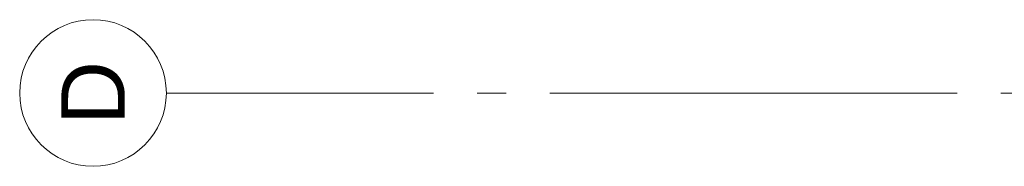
# Model space of a CAD drawing. Header units: millimetres. Extents: x -38031 to 123247, y -16330 to 129979.
# Tile 31 of 148: x -38031 to -33331, y 20125 to 20825. Entities that reach past the tile are written whole.
import ezdxf

# ---------------------------------------------------------------- set-up
doc = ezdxf.new("R2010")
doc.units = ezdxf.units.MM
doc.header["$LTSCALE"] = 50
doc.linetypes.add('STYLE_11', pattern=[5, 3.888855, -0.416718, 0.277786, -0.416641])
doc.layers.add('BOUWKUNDIG', color=8, linetype='Continuous')
doc.layers.add('stramien', color=1, linetype='STYLE_11', lineweight=15)
doc.styles.add('Arial', font='ARIAL.TTF')

# ---------------------------------------------------------------- blocks, each defined once
blk = doc.blocks.new('200254 W 210 11-06-2007')
at = {"layer": 'stramien', "ltscale": 10}
blk.add_line((-74199, -4512.6), (-38499, -4512.6), dxfattribs=at)
at = {"linetype": 'Continuous'}
blk.add_wipeout([(-73879.8, -4162.6), (-73845.5, -4164.2), (-73811.5, -4169.3), (-73778.2, -4177.6), (-73745.9, -4189.2), (-73714.8, -4203.9), (-73685.4, -4221.5), (-73657.8, -4242), (-73632.3, -4265.1), (-73609.3, -4290.5), (-73588.8, -4318.1), (-73571.1, -4347.6), (-73556.5, -4378.6), (-73544.9, -4411), (-73536.5, -4444.3), (-73531.5, -4478.2), (-73529.8, -4512.6), (-73531.5, -4546.9), (-73536.5, -4580.8), (-73544.9, -4614.2), (-73556.5, -4646.5), (-73571.1, -4677.5), (-73588.8, -4707), (-73609.3, -4734.6), (-73632.3, -4760), (-73657.8, -4783.1), (-73685.4, -4803.6), (-73714.8, -4821.2), (-73745.9, -4835.9), (-73778.2, -4847.5), (-73811.5, -4855.8), (-73845.5, -4860.9), (-73879.8, -4862.6), (-73914.1, -4860.9), (-73948.1, -4855.8), (-73981.4, -4847.5), (-74013.8, -4835.9), (-74044.8, -4821.2), (-74074.3, -4803.6), (-74101.8, -4783.1), (-74127.3, -4760), (-74150.4, -4734.6), (-74170.8, -4707), (-74188.5, -4677.5), (-74203.2, -4646.5), (-74214.7, -4614.2), (-74223.1, -4580.8), (-74228.1, -4546.9), (-74229.8, -4512.6), (-74228.1, -4478.2), (-74223.1, -4444.3), (-74214.7, -4411), (-74203.2, -4378.6), (-74188.5, -4347.6), (-74170.8, -4318.1), (-74150.4, -4290.5), (-74127.3, -4265.1), (-74101.8, -4242), (-74074.3, -4221.5), (-74044.8, -4203.9), (-74013.8, -4189.2), (-73981.4, -4177.6), (-73948.1, -4169.3), (-73914.1, -4164.2)], dxfattribs=at).dxf.layer = 'stramien'
at = {"layer": 'stramien', "linetype": 'Continuous'}
blk.add_line((-73526.1, -4512.6), (-72851.1, -4512.6), dxfattribs=at)
blk.add_circle((-73879.8, -4512.6), 350, dxfattribs=at)
at = {"layer": 'stramien', "insert": (-73879.8, -4512.6), "char_height": 303.05, "attachment_point": 5, "rotation": 90, "line_spacing_factor": 0.967741, "style": 'Arial'}
blk.add_mtext('{\\C1;\\lD}', dxfattribs=at)

msp = doc.modelspace()

# ---------------------------------------------------------------- block references
at = {"layer": 'BOUWKUNDIG'}
msp.add_blockref('200254 W 210 11-06-2007', (36199, 24987.6), dxfattribs=at)

doc.saveas('drawing.dxf')
